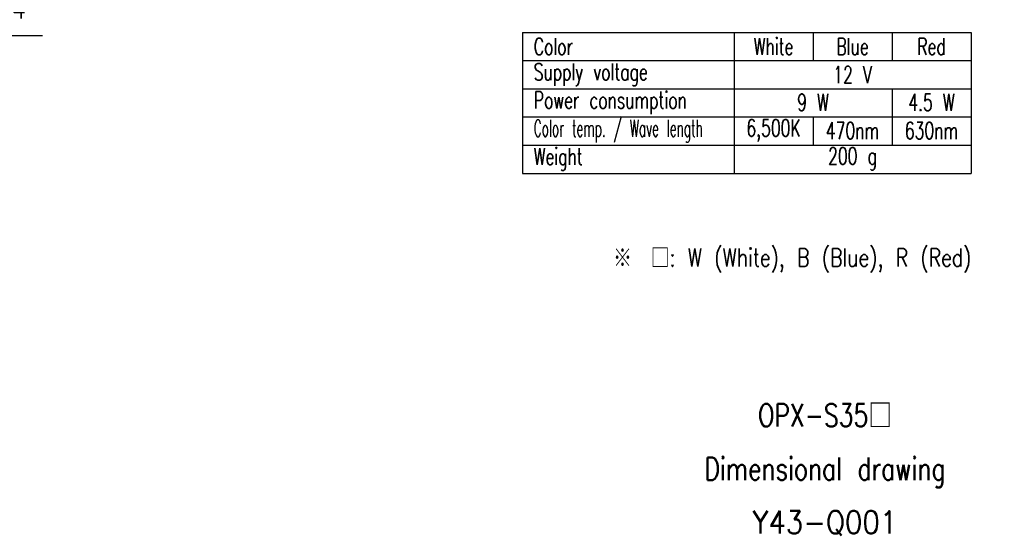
# Model space of a CAD drawing. Header units: inches. Extents: x 13 to 408, y 12 to 282.
# Tile 4 of 22: x 233 to 408, y 12 to 103. Entities that reach past the tile are written whole.
import ezdxf

# ---------------------------------------------------------------- set-up
doc = ezdxf.new("R2010")
doc.units = ezdxf.units.IN
for name, color, linetype in [('1', 7, 'Continuous'), ('MOJI', 7, 'Continuous'), ('Œr_ü', 7, 'Continuous')]:
    doc.layers.add(name, color=color, linetype=linetype)
doc.styles.add('CONVERTER_11', font='txt.shx', dxfattribs={"width": 0.9})
doc.styles.add('CONVERTER_12', font='txt.shx', dxfattribs={"width": 0.765})
doc.styles.add('CONVERTER_13', font='txt.shx', dxfattribs={"width": 0.675})
doc.styles.add('CONVERTER_14', font='txt.shx', dxfattribs={"width": 0.522})

# ---------------------------------------------------------------- blocks, each defined once
blk = doc.blocks.new('_D28')
at = {"layer": '1', "color": 3, "linetype": 'Continuous'}
for p, q in [((179.89, 131.9), (180.77, 128.7)), ((179.89, 131.9), (182.25, 129.57)), ((179.89, 131.9), (198.27, 100.45)), ((198.27, 100.45), (237.23, 100.45))]:
    blk.add_line(p, q, dxfattribs=at)
at = {"layer": '1', "color": 4, "insert": (205.39, 102.41), "char_height": 3.2, "attachment_point": 7, "rotation": 0.0001, "style": 'CONVERTER_11'}
blk.add_mtext('2x2-M3depth4', dxfattribs=at)
blk = doc.blocks.new('TITLE_A3', base_point=(1.41, 0))
at = {"layer": '1', "color": 4}
for s, insert, char_height, attachment_point, style in [('※\u3000□: W (White), B (Blue), R (Red)', (338.35, 58.44), 3.2, 7, 'CONVERTER_12'), ('OPX-S35□', (375.91, 33.1), 4, 5, 'CONVERTER_12'), ('Dimensional drawing', (375.91, 23), 4, 5, 'CONVERTER_12'), ('Y43-Q001', (375.91, 14), 4, 5, 'CONVERTER_11')]:
    blk.add_mtext(s, dxfattribs=dict(at, insert=insert, char_height=char_height, attachment_point=attachment_point, style=style))

msp = doc.modelspace()

# ---------------------------------------------------------------- linework, layer by layer
at = {"layer": 'Œr_ü', "color": 3, "linetype": 'Continuous'}
for p, q in [((322.297, 101.011), (401.797, 101.011)), ((322.297, 101.011), (322.297, 91.011)), ((359.797, 101.011), (359.797, 76.011)), ((373.797, 101.011), (373.797, 96.011)), ((387.797, 101.011), (387.797, 96.011)), ((401.797, 101.011), (401.797, 76.011)), ((322.297, 96.011), (401.797, 96.011)), ((322.297, 91.011), (322.297, 76.011)), ((322.297, 91.011), (401.797, 91.011)), ((387.797, 91.011), (387.797, 81.011)), ((322.297, 86.011), (401.797, 86.011)), ((373.797, 86.011), (373.797, 81.011)), ((322.297, 81.011), (401.797, 81.011)), ((322.297, 76.011), (401.797, 76.011))]:
    msp.add_line(p, q, dxfattribs=at)

# ---------------------------------------------------------------- block references
at = {"layer": '1'}
for name, p in [('TITLE_A3', (1.413, 0)), ('_D28', (0, 0))]:
    msp.add_blockref(name, p, dxfattribs=at)

# ---------------------------------------------------------------- texts
at = {"layer": 'MOJI', "color": 4, "char_height": 3}
for s, insert, attachment_point, style in [('Color', (324.297, 98.511), 4, 'CONVERTER_13'), ('White', (366.797, 98.511), 5, 'CONVERTER_13'), ('Blue', (380.797, 98.511), 5, 'CONVERTER_13'), ('Red', (394.797, 98.511), 5, 'CONVERTER_13'), ('Supply voltage', (324.297, 93.511), 4, 'CONVERTER_13'), ('12 V', (380.797, 93.511), 5, 'CONVERTER_13'), ('Power consumption', (324.297, 88.511), 4, 'CONVERTER_13'), ('9 W', (373.797, 88.61), 5, 'CONVERTER_13'), ('4.5 W', (394.797, 88.61), 5, 'CONVERTER_13'), ('Color temp. / Wave length', (324.297, 83.511), 4, 'CONVERTER_14'), ('6,500K', (366.797, 83.61), 5, 'CONVERTER_13'), ('470nm', (380.797, 83.61), 5, 'CONVERTER_13'), ('630nm', (394.797, 83.61), 5, 'CONVERTER_13'), ('Weight', (324.297, 78.511), 4, 'CONVERTER_13'), ('200 g', (380.797, 78.61), 5, 'CONVERTER_13')]:
    msp.add_mtext(s, dxfattribs=dict(at, insert=insert, attachment_point=attachment_point, style=style))

doc.saveas('drawing.dxf')
